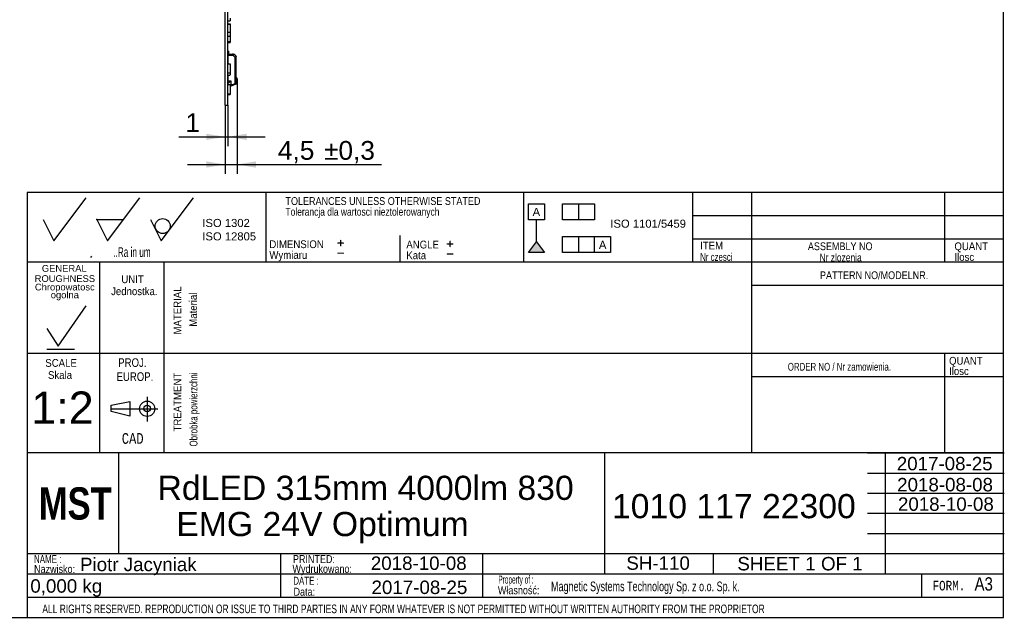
# Model space of a CAD drawing. Header units: millimetres. Extents: x 16 to 406, y 13 to 285.
# Tile 10 of 11: x 222 to 406, y 13 to 125. Entities that reach past the tile are written whole.
import ezdxf
from ezdxf.entities.mleader import LeaderData, LeaderLine
from ezdxf.enums import TextEntityAlignment as Align
from ezdxf.lldxf.tags import DXFTag
from ezdxf.math import Vec2, Vec3

# ---------------------------------------------------------------- set-up
doc = ezdxf.new("R2010")
doc.units = ezdxf.units.MM
for name, color, linetype in [('10', 7, 'Continuous'), ('4010-411-12610_S', 7, 'Continuous'), ('Default', 7, 'Continuous'), ('LED_2835', 7, 'Continuous'), ('PCB_RDLED_315_EM', 7, 'Continuous')]:
    doc.layers.add(name, color=color, linetype=linetype)
doc.styles.add('SEACAD_Arial', font='arial.ttf')
doc.styles.add('SEACAD_Lucida_Console', font='lucon.TTF', dxfattribs={"width": 0.8})
tags = doc.linetypes.add('CENTER2', pattern=[28.575, 19.05, -3.175, 3.175, -3.175]).pattern_tags.tags
tags[10:11] = [DXFTag(74, 4), DXFTag(75, 0), DXFTag(340, '0'), DXFTag(46, 0.0), DXFTag(50, 0.0), DXFTag(44, 0.0), DXFTag(45, 0.0)]
tags[8:9] = [DXFTag(74, 4), DXFTag(75, 0), DXFTag(340, '0'), DXFTag(46, 0.0), DXFTag(50, 0.0), DXFTag(44, 0.0), DXFTag(45, 0.0)]
tags[6:7] = [DXFTag(74, 4), DXFTag(75, 0), DXFTag(340, '0'), DXFTag(46, 0.0), DXFTag(50, 0.0), DXFTag(44, 0.0), DXFTag(45, 0.0)]
tags[4:5] = [DXFTag(74, 4), DXFTag(75, 0), DXFTag(340, '0'), DXFTag(46, 0.0), DXFTag(50, 0.0), DXFTag(44, 0.0), DXFTag(45, 0.0)]
doc.dimstyles.new('ISO', dxfattribs={"dimtxt": 3.5, "dimasz": 3.5, "dimexe": 1.75, "dimexo": 0, "dimgap": 0.875, "dimtad": 1, "dimlfac": 2, "dimtxsty": 'SEACAD_Arial', "dimblk1": '_SE_FILLED', "dimblk2": '_SE_FILLED', "dimsah": 1, "dimcen": 1.75, "dimadec": 0, "dimazin": 0, "dimtfac": 0.5, "dimtdec": 3, "dimtmove": 0, "dimatfit": 3, "dimfxl": 1, "dimarcsym": 0})

# ---------------------------------------------------------------- blocks, each defined once
blk = doc.blocks.new('SE2')
at = {"layer": '4010-411-12610_S', "color": 7, "linetype": 'Continuous'}
for p, q in [((261.14, 119.06), (261.09, 119.06)), ((261.09, 119.06), (261.09, 118.04)), ((261.11, 118.51), (261.11, 118.21)), ((261.11, 118.51), (261.97, 118.5)), ((261.11, 118.21), (261.11, 116.67)), ((262.06, 118.2), (261.11, 118.21)), ((261.14, 119.06), (261.24, 119.06)), ((261.16, 118.99), (261.16, 118.51)), ((261.24, 118.99), (261.16, 118.99)), ((261.24, 118.99), (261.24, 119.06)), ((261.24, 118.51), (261.24, 118.99)), ((262.06, 118.5), (261.97, 118.5)), ((262.06, 118.2), (262.46, 117.87)), ((262.44, 118.28), (262.25, 118.43)), ((262.44, 118.28), (262.62, 118.12)), ((262.46, 112.97), (262.46, 117.87)), ((262.49, 117.87), (262.46, 117.87)), ((262.49, 117.87), (262.49, 112.97)), ((262.6, 117.97), (262.61, 117.97)), ((262.6, 114.16), (262.6, 117.93)), ((262.66, 117.93), (262.6, 117.93)), ((262.66, 117.93), (262.66, 118.04)), ((262.66, 117.93), (262.66, 118.04)), ((262.66, 114.19), (262.66, 117.93)), ((261.09, 113.75), (261.09, 114.06)), ((261.1, 114.16), (261.11, 114.16)), ((261.11, 114.56), (261.11, 113.49)), ((262.76, 114.05), (262.66, 114.19)), ((262.79, 113.06), (262.79, 113.88)), ((262.81, 113.88), (262.79, 113.88)), ((262.81, 113.88), (262.81, 113.06)), ((261.09, 113.75), (261.11, 113.75)), ((261.09, 113.75), (261.09, 113.71)), ((261.09, 113.71), (261.09, 113.39)), ((261.09, 113.71), (261.11, 113.69)), ((261.11, 113.39), (261.09, 113.39)), ((261.09, 113.39), (261.09, 112.82)), ((261.11, 113.49), (261.11, 113.19)), ((261.11, 113.49), (261.66, 113.49)), ((261.2, 113.19), (261.11, 113.19)), ((261.16, 112.82), (261.16, 113.19)), ((261.57, 112.54), (261.7, 112.59)), ((261.57, 112.54), (261.7, 112.59)), ((261.66, 113.48), (261.66, 113.49)), ((261.66, 113.49), (261.66, 112.68)), ((262.46, 112.97), (261.66, 112.68)), ((261.7, 112.59), (262.5, 112.88)), ((262.46, 112.97), (262.49, 112.97)), ((262.5, 112.88), (262.64, 112.93)), ((262.64, 112.93), (262.74, 112.97)), ((262.79, 113.06), (262.81, 113.06))]:
    blk.add_line(p, q, dxfattribs=at)
for centre, radius, start, end in [((261.39, 118.04), 0.3, 180, 203.5565), ((261.04, 118.99), 0.125, 0, 36.8699), ((262.06, 118.2), 0.3, 50, 89.5), ((264.55, 117.69), 1.97, 167.4582, 171.8143), ((262.39, 117.92), 0.219, 3.8374, 15.2098), ((262.56, 118.04), 0.1, 0, 50.004), ((262.56, 118.04), 0.0975, 7.1686, 50.9211), ((261.39, 114.06), 0.3, 159.7036, 180), ((261.39, 114.06), 0.3, 156.4435, 159.7036), ((243.87, 98.21), 24.61, 39.9161, 40.4227), ((262.61, 113.88), 0.178, 0.9156, 40.6566), ((262.51, 113.88), 0.3, 24.3895, 34.5071), ((262.55, 113.9), 0.259, 17.7714, 34.9386), ((262.51, 113.88), 0.3, 0.0001, 19.8912), ((257.49, 126.69), 14.62, 285.9526, 286.5831), ((261.4, 113.01), 0.504, 282.9747, 289.9044), ((258.77, 111.6), 3.08, 18.5955, 20.4484), ((277.62, 62.42), 52.77, 106.4672, 106.67), ((278.3, 60.81), 54.5, 106.5368, 106.6723), ((262.71, 113.06), 0.1, 290.0008, 360)]:
    blk.add_arc(centre, radius, start, end, dxfattribs=at)
for centre, major_axis, ratio, start_param, end_param in [((262.06, 118.2), (-0.003, -0.3), 0.008726, 1.570846, 3.141593), ((262.06, 118.2), (-0.193, -0.23), 0.006685, 1.576384, 3.142265), ((262.56, 117.93), (-0.1, 0), 0.460891, 3.141472, 4.202595), ((262.46, 112.97), (0.0342, -0.094), 0.0082, 0, 1.567917)]:
    blk.add_ellipse(centre, major_axis=major_axis, ratio=ratio, start_param=start_param, end_param=end_param, dxfattribs=at)
for points, knots in [([(262.6, 117.97), (262.58, 117.97), (262.55, 117.96), (262.51, 117.94), (262.48, 117.91), (262.47, 117.88), (262.46, 117.87)], [0, 0, 0, 0, 0.292887, 0.533906, 0.751905, 1, 1, 1, 1]), ([(262.49, 117.87), (262.49, 117.87), (262.49, 117.88), (262.5, 117.9), (262.51, 117.91), (262.52, 117.91), (262.54, 117.92), (262.57, 117.93), (262.6, 117.93), (262.6, 117.93)], [0, 0, 0, 0, 0.082466, 0.249738, 0.305201, 0.359595, 0.470754, 0.837658, 1, 1, 1, 1]), ([(262.6, 114.16), (262.61, 114.16), (262.62, 114.17), (262.64, 114.18), (262.65, 114.18), (262.66, 114.19), (262.66, 114.19), (262.66, 114.19), (262.66, 114.19)], [0, 0, 0, 0, 0.194806, 0.378183, 0.550239, 0.71111, 0.860962, 1, 1, 1, 1]), ([(261.2, 113.19), (261.22, 113.19), (261.24, 113.19), (261.26, 113.2), (261.29, 113.22), (261.32, 113.23), (261.36, 113.26), (261.4, 113.29), (261.46, 113.33), (261.51, 113.37), (261.56, 113.4), (261.61, 113.44), (261.66, 113.48)], [0, 0, 0, 0, 0.175168, 0.175168, 0.175168, 0.395846, 0.395846, 0.395846, 0.706062, 0.706062, 0.706062, 1, 1, 1, 1]), ([(261.51, 112.62), (261.52, 112.59), (261.53, 112.57), (261.55, 112.55), (261.56, 112.54), (261.57, 112.54)], [0.0622341, 0.0622341, 0.0622341, 0.0622341, 0.5, 0.5, 1, 1, 1, 1]), ([(262.49, 112.97), (262.49, 112.97), (262.49, 112.95), (262.49, 112.94), (262.5, 112.92), (262.5, 112.9), (262.5, 112.89), (262.5, 112.88), (262.5, 112.88)], [0, 0, 0, 0, 0.120756, 0.245822, 0.373174, 0.500541, 0.719177, 1, 1, 1, 1]), ([(262.66, 113.03), (262.67, 113.01), (262.67, 112.98), (262.66, 112.95), (262.65, 112.94), (262.64, 112.93)], [0, 0, 0, 0, 0.5, 0.5, 1, 1, 1, 1]), ([(262.79, 113.06), (262.79, 113.04), (262.79, 113.02), (262.77, 112.99), (262.76, 112.97), (262.74, 112.97)], [0, 0, 0, 0, 0.5, 0.5, 1, 1, 1, 1])]:
    blk.add_open_spline(points, degree=3, knots=knots, dxfattribs=at)
blk.add_rational_spline([(262.74, 114), (262.76, 114.02), (262.77, 114.04), (262.76, 114.05)], [1.03238197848, 0.973672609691, 0.994794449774, 1.09574749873], degree=3, dxfattribs=at)
at = {"layer": 'LED_2835', "color": 7, "linetype": 'Continuous'}
for p, q in [((261.51, 125.18), (261.51, 124.75)), ((261.06, 124.66), (261.51, 124.66)), ((261.06, 124.66), (261.46, 124.66)), ((261.06, 124.14), (261.51, 124.14)), ((261.06, 124.05), (261.51, 124.05)), ((261.46, 124.75), (261.51, 124.75)), ((261.46, 124.75), (261.46, 124.66)), ((261.51, 124.75), (261.51, 124.66)), ((261.51, 124.14), (261.51, 124.05)), ((261.51, 124.05), (261.51, 122.57)), ((261.06, 122.57), (261.51, 122.57)), ((261.06, 121.82), (261.46, 121.82)), ((261.46, 121.95), (261.51, 121.95)), ((261.46, 121.95), (261.46, 121.82)), ((261.51, 122.57), (261.51, 121.95)), ((261.51, 121.95), (261.51, 120.85)), ((261.06, 120.85), (261.51, 120.85)), ((261.06, 120.67), (261.51, 120.67)), ((261.06, 120.67), (261.46, 120.67)), ((261.46, 120.7), (261.51, 120.7)), ((261.46, 120.7), (261.46, 120.67)), ((261.51, 120.85), (261.51, 120.7)), ((261.51, 120.7), (261.51, 120.67)), ((261.06, 116.73), (261.11, 116.73)), ((261.06, 116.67), (261.51, 116.67)), ((261.51, 116.67), (261.51, 115.02)), ((261.06, 115.02), (261.51, 115.02)), ((261.06, 114.56), (261.46, 114.56)), ((261.46, 114.64), (261.51, 114.64)), ((261.46, 114.64), (261.46, 114.56)), ((261.51, 115.02), (261.51, 114.64)), ((261.06, 112.84), (261.09, 112.84)), ((261.06, 112.82), (261.51, 112.82)), ((261.51, 112.82), (261.51, 111.08)), ((261.06, 111.08), (261.51, 111.08)), ((261.06, 110.93), (261.46, 110.93)), ((261.46, 110.96), (261.51, 110.96)), ((261.46, 110.96), (261.46, 110.93)), ((261.46, 110.95), (261.51, 110.95)), ((261.51, 111.08), (261.51, 110.96)), ((261.51, 110.96), (261.51, 110.95))]:
    blk.add_line(p, q, dxfattribs=at)
at = {"layer": 'PCB_RDLED_315_EM', "color": 7, "linetype": 'Continuous'}
for p, q in [((260.56, 108.96), (260.56, 175.71)), ((261.06, 108.96), (261.06, 175.71)), ((261.09, 110.18), (261.06, 110.18)), ((261.09, 109.58), (261.09, 110.18)), ((260.56, 108.96), (261.06, 108.96)), ((261.09, 109.58), (261.06, 109.58))]:
    blk.add_line(p, q, dxfattribs=at)
blk = doc.blocks.new('DMBLK3')
at = {"layer": 'Default', "linetype": 'Continuous'}
for points in [[(257.06, 102.49), (260.56, 103.07), (257.06, 103.65)], [(264.56, 102.49), (264.56, 103.65), (261.06, 103.07)]]:
    blk.add_hatch(color=7, dxfattribs=at).paths.add_polyline_path(points)
at = {"layer": 'Default', "color": 7, "linetype": 'Continuous'}
for p, q in [((260.56, 108.96), (260.56, 101.32)), ((261.06, 108.96), (261.06, 101.32)), ((251.95, 103.07), (268.06, 103.07))]:
    blk.add_line(p, q, dxfattribs=at)
at = {"layer": 'Default', "color": 7, "linetype": 'Continuous', "style": 'SEACAD_Arial'}
blk.add_text('1', height=3.5, dxfattribs=at).set_placement((253.17, 107.45), align=Align.TOP_LEFT)
blk = doc.blocks.new('_SE_FILLED')
at = {"color": 0}
blk.add_line((0, 0), (-1, 0), dxfattribs=at)
blk.add_solid([(0, 0), (-1, -0.1665), (-1, 0.1665), (0, 0)], dxfattribs=at)
blk = doc.blocks.new('DMBLK4')
at = {"layer": 'Default', "linetype": 'Continuous'}
for points in [[(257.06, 97.34), (260.56, 97.92), (257.06, 98.51)], [(266.31, 97.34), (266.31, 98.51), (262.81, 97.92)]]:
    blk.add_hatch(color=7, dxfattribs=at).paths.add_polyline_path(points)
at = {"layer": 'Default', "color": 7, "linetype": 'Continuous'}
for p, q in [((262.81, 113.06), (262.81, 96.17)), ((260.56, 108.96), (260.56, 96.17)), ((253.56, 97.92), (289.75, 97.92))]:
    blk.add_line(p, q, dxfattribs=at)
at = {"layer": 'Default', "color": 7, "linetype": 'Continuous', "style": 'SEACAD_Arial'}
for s, p in [('4,5', (270.41, 102.3)), ('±0,3', (279.01, 102.3))]:
    blk.add_text(s, height=3.5, dxfattribs=at).set_placement(p, align=Align.TOP_LEFT)
blk = doc.blocks.new('SEANNOT_GROUP11')
at = {"layer": 'Default', "color": 7, "linetype": 'Continuous', "style": 'SEACAD_Arial'}
for s, p in [('RdLED 315mm 4000lm 830 ', (247.98, 39.95)), ('  EMG 24V Optimum', (247.98, 33.2))]:
    blk.add_text(s, height=4.5, dxfattribs=at).set_placement(p, align=Align.TOP_LEFT)
blk = doc.blocks.new('SEANNOT_GROUP12')
at = {"layer": 'Default', "color": 7, "linetype": 'Continuous', "style": 'SEACAD_Arial'}
blk.add_text('1010 117 22300', height=4.5, dxfattribs=at).set_placement((332.67, 36.54), align=Align.TOP_LEFT)
blk = doc.blocks.new('SEANNOT_GROUP13')
at = {"layer": 'Default', "color": 7, "linetype": 'Continuous', "style": 'SEACAD_Arial'}
blk.add_text('Piotr Jacyniak', height=2.5, dxfattribs=at).set_placement((233.53, 24.68), align=Align.TOP_LEFT)
blk = doc.blocks.new('SEANNOT_GROUP14')
at = {"layer": 'Default', "color": 7, "linetype": 'Continuous', "style": 'SEACAD_Arial'}
blk.add_text('SH-110', height=2.5, dxfattribs=at).set_placement((335.35, 24.93), align=Align.TOP_LEFT)
blk = doc.blocks.new('SEANNOT_GROUP15')
at = {"layer": 'Default', "color": 7, "linetype": 'Continuous', "style": 'SEACAD_Arial'}
blk.add_text('2017-08-25', height=2.5, dxfattribs=at).set_placement((287.86, 20.42), align=Align.TOP_LEFT)
blk = doc.blocks.new('SEANNOT_GROUP16')
at = {"layer": 'Default', "color": 7, "linetype": 'Continuous', "style": 'SEACAD_Arial'}
blk.add_text('1:2', height=6, dxfattribs=at).set_placement((224.43, 55.64), align=Align.TOP_LEFT)
blk = doc.blocks.new('_Dot')
at = {"color": 0, "linetype": 'ByBlock', "lineweight": -2}
blk.add_line((-0.5, 0), (-1, 0), dxfattribs=at)
at = {"color": 0, "linetype": 'ByBlock', "const_width": 0.5}
blk.add_lwpolyline([(-0.25, 0, 1), (0.25, 0, 1)], format="xyb", close=True, dxfattribs=at)
blk = doc.blocks.new('SEANNOT_GROUP18')
at = {"layer": 'Default', "color": 7, "linetype": 'Continuous', "style": 'SEACAD_Arial'}
blk.add_text('2018-10-08', height=2.5, dxfattribs=at).set_placement((287.73, 24.91), align=Align.TOP_LEFT)
blk = doc.blocks.new('SEANNOT_GROUP19')
at = {"layer": 'Default', "color": 7, "linetype": 'Continuous', "style": 'SEACAD_Arial'}
for s, p in [('SHEET ', (356.04, 24.82)), ('1', (368.7, 24.82)), (' OF ', (370.66, 24.82)), ('1', (377.45, 24.82))]:
    blk.add_text(s, height=2.5, dxfattribs=at).set_placement(p, align=Align.TOP_LEFT)
blk = doc.blocks.new('SEANNOT_GROUP20')
at = {"layer": 'Default', "color": 7, "linetype": 'Continuous', "style": 'SEACAD_Arial'}
blk.add_text('2017-08-25', height=2.5, dxfattribs=at).set_placement((385.75, 43.46), align=Align.TOP_LEFT)
blk = doc.blocks.new('SEANNOT_GROUP21')
at = {"layer": 'Default', "color": 7, "linetype": 'Continuous', "style": 'SEACAD_Arial'}
blk.add_text('2018-08-08', height=2.5, dxfattribs=at).set_placement((385.82, 39.54), align=Align.TOP_LEFT)
blk = doc.blocks.new('SEANNOT_GROUP22')
at = {"layer": 'Default', "color": 7, "linetype": 'Continuous', "style": 'SEACAD_Arial'}
blk.add_text('2018-10-08', height=2.5, dxfattribs=at).set_placement((385.97, 35.92), align=Align.TOP_LEFT)

msp = doc.modelspace()

# ---------------------------------------------------------------- hatches: boundary and pattern name
at = {"layer": 'Default', "linetype": 'Continuous'}
msp.add_hatch(color=7, dxfattribs=at).paths.add_polyline_path([(318.5887, 83.5055), (317.0887, 81.5206), (320.0887, 81.5206)])

# ---------------------------------------------------------------- linework, layer by layer
at = {"layer": '10', "color": 7, "linetype": 'Continuous'}
for p, q in [((268.1664, 92.7025), (268.1664, 79.7025)), ((316.1664, 92.7025), (316.1664, 79.7025)), ((347.6664, 92.7025), (347.6664, 79.7025)), ((358.6664, 92.7025), (358.6664, 44.2025)), ((394.6664, 92.7025), (394.6664, 79.7025)), ((228.6664, 83.7025), (234.6664, 91.7025)), ((238.6664, 83.7025), (244.6664, 91.7025)), ((248.6664, 83.7025), (254.6664, 91.7025)), ((405.6664, 88.3691), (347.6664, 88.3691)), ((226.6664, 87.7025), (228.6664, 83.7025)), ((236.6664, 87.7025), (241.6664, 87.7025)), ((236.6664, 87.7025), (238.6664, 83.7025)), ((246.6664, 87.7025), (248.6664, 83.7025)), ((293.1664, 84.7025), (293.1664, 79.7025)), ((405.6664, 84.0358), (347.6664, 84.0358)), ((235.541, 80.6292), (235.7172, 80.8353)), ((405.6664, 79.7025), (223.6664, 79.7025)), ((237.1664, 79.7025), (237.1664, 44.2025)), ((237.1664, 79.7025), (237.1664, 45.7025)), ((249.1664, 79.7025), (249.1664, 44.2025)), ((405.6664, 75.3691), (358.6664, 75.3691)), ((229.4692, 64.067), (234.6676, 71.572)), ((227.327, 67.3491), (229.4692, 64.067)), ((405.6664, 62.7025), (223.6664, 62.7025)), ((227.327, 63.5278), (232.5255, 63.5278)), ((394.6664, 62.7025), (394.6664, 44.2025)), ((405.6664, 58.3691), (358.6664, 58.3691)), ((239.3123, 53.1174), (242.7982, 53.8094)), ((242.7982, 53.8094), (242.7982, 51.0413)), ((246.0414, 54.6781), (246.0414, 50.0695)), ((246.0414, 54.6781), (246.0414, 50.0695)), ((239.3123, 51.9247), (239.3123, 53.1174)), ((242.7982, 51.0413), (239.3123, 51.9247)), ((331.2915, 44.2025), (223.6664, 44.2025)), ((331.1664, 44.2025), (223.6664, 44.2025)), ((240.7703, 25.5444), (240.7703, 44.2944)), ((380.2915, 44.2025), (405.7915, 44.2025)), ((383.6664, 21.7025), (383.6664, 44.2025)), ((380.2915, 40.4525), (405.7915, 40.4525)), ((380.2915, 36.7025), (405.7915, 36.7025)), ((380.2915, 32.9525), (405.7915, 32.9525)), ((380.2915, 29.2025), (405.7915, 29.2025)), ((223.6664, 25.4525), (405.7915, 25.4525)), ((270.9256, 25.4138), (270.9256, 17.2887)), ((308.5239, 25.4525), (308.5239, 17.3274)), ((351.5415, 25.4525), (351.5415, 21.7025)), ((223.6664, 21.7025), (380.2915, 21.7025)), ((390.3535, 21.7025), (390.3535, 17.3275)), ((223.6664, 17.3275), (405.6664, 17.3275))]:
    msp.add_line(p, q, dxfattribs=at)
at = {"layer": '10', "color": 7, "linetype": 'CENTER2'}
msp.add_line((239.3123, 52.4253), (248.0282, 52.4253), dxfattribs=at)
at = {"layer": '10', "color": 7, "linetype": 'Continuous'}
for points in [[(405.6664, 13.5775), (405.6664, 284.5775), (15.6664, 284.5775), (15.6664, 13.5775), (405.6664, 13.5775)], [(405.6664, 13.5775), (405.6664, 92.7025), (223.6664, 92.7025), (223.6664, 13.5775), (405.6664, 13.5775)], [(331.2915, 44.2025), (331.2915, 21.7025), (405.6664, 21.7025), (405.6664, 44.2025), (331.2915, 44.2025)]]:
    msp.add_lwpolyline(points, dxfattribs=at)
for centre, radius in [((248.9389, 86.4574), 1.4016), ((246.0414, 52.4254), 1.4146), ((246.0414, 52.4843), 0.6075)]:
    msp.add_circle(centre, radius, dxfattribs=at)
msp.add_point((236.6664, 87.7025), dxfattribs=at)
at = {"layer": 'Default', "color": 7, "linetype": 'Continuous'}
for p, q in [((317.0887, 87.6113), (317.0887, 90.6113)), ((317.0887, 90.6113), (320.0887, 90.6113)), ((320.0887, 90.6113), (320.0887, 87.6113)), ((323.4244, 87.6113), (323.4244, 90.6113)), ((323.4244, 90.6113), (329.4244, 90.6113)), ((326.4244, 90.6113), (326.4244, 87.6113)), ((329.4244, 90.6113), (329.4244, 87.6113)), ((320.0887, 87.6113), (317.0887, 87.6113)), ((318.5887, 83.5055), (318.5887, 87.6113)), ((329.4244, 87.6113), (323.4244, 87.6113)), ((323.4244, 81.5206), (323.4244, 84.5206)), ((323.4244, 84.5206), (332.4244, 84.5206)), ((326.4244, 84.5206), (326.4244, 81.5206)), ((329.4244, 81.5206), (329.4244, 84.5206)), ((332.4244, 84.5206), (332.4244, 81.5206)), ((317.0887, 81.5206), (318.5887, 83.5055)), ((318.5887, 83.5055), (320.0887, 81.5206)), ((320.0887, 81.5206), (317.0887, 81.5206)), ((332.4244, 81.5206), (323.4244, 81.5206))]:
    msp.add_line(p, q, dxfattribs=at)

# ---------------------------------------------------------------- block references
at = {"layer": 'Default'}
for name in ['SE2', 'SEANNOT_GROUP16', 'SEANNOT_GROUP20', 'SEANNOT_GROUP11', 'SEANNOT_GROUP21', 'SEANNOT_GROUP12', 'SEANNOT_GROUP22', 'SEANNOT_GROUP13', 'SEANNOT_GROUP18', 'SEANNOT_GROUP14', 'SEANNOT_GROUP19', 'SEANNOT_GROUP15']:
    msp.add_blockref(name, (0, 0), dxfattribs=at)

# ---------------------------------------------------------------- texts
at = {"layer": '10', "attachment_point": 1}
for s, insert, char_height, width, style in [('{\\farial rounded mt|b0||i0||c0|p34;\\C7;\\H1.45000002;\\W0.83002;TOLERANCES UNLESS OTHERWISE STATED}', (271.823, 91.8398), 1.45, 38.614141, 'SEACAD_Arial'), ('{\\farial rounded mt|b0||i0||c0|p34;\\C7;\\H1.45000002;\\W0.77704;Tolerancja dla wartosci nieztolerowanych}', (271.823, 89.8398), 1.45, 36.029358, 'SEACAD_Arial'), ('{\\farial rounded mt|b0||i0||c0|p34;\\C7;\\H1.8;\\W0.608;..Ra in um}', (239.7304, 82.5025), 1.8, 8.921749, 'SEACAD_Arial'), ('{\\farial rounded mt|b0||i0||c0|p34;\\C7;\\H1.45000002;\\W0.883;DIMENSION}', (268.823, 83.801), 1.45, 10.15001, 'SEACAD_Arial'), ('{\\farial rounded mt|b0||i0||c0|p34;\\C7;\\H1.45000002;\\W0.883;ANGLE}', (294.3509, 83.7369), 1.45, 6.052184, 'SEACAD_Arial'), ('{\\farial rounded mt|b0||i0||c0|p34;\\C7;\\H1.45000002;\\W0.883;ITEM}', (349.1061, 83.5453), 1.45, 4.255445, 'SEACAD_Arial'), ('{\\farial rounded mt|b0||i0||c0|p34;\\C7;\\H1.45000002;\\W0.83002;ASSEMBLY NO}', (369.1852, 83.4185), 1.45, 12.829358, 'SEACAD_Arial'), ('{\\farial rounded mt|b0||i0||c0|p34;\\C7;\\H1.45000002;\\W0.883;QUANT}', (396.4966, 83.4185), 1.45, 6.241314, 'SEACAD_Arial'), ('{\\farial rounded mt|b0||i0||c0|p34;\\C7;\\H1.45000002;\\W0.883;Wymiaru}', (268.823, 81.801), 1.45, 8.67569, 'SEACAD_Arial'), ('{\\farial rounded mt|b0||i0||c0|p34;\\C7;\\H1.45000002;\\W0.883;Kata}', (294.3509, 81.7369), 1.45, 5.07501, 'SEACAD_Arial'), ('{\\farial rounded mt|b0||i0||c0|p34;\\C7;\\H1.45000002;\\W0.72406;Nr czesci }', (349.1061, 81.4185), 1.45, 7.78588, 'SEACAD_Arial'), ('{\\farial rounded mt|b0||i0||c0|p34;\\C7;\\H1.45000002;\\W0.77704;Nr zlozenia}', (371.3489, 81.3193), 1.45, 9.504276, 'SEACAD_Arial'), ('{\\farial rounded mt|b0||i0||c0|p34;\\C7;\\H1.45000002;\\W0.883;Ilosc}', (396.4966, 81.4185), 1.45, 6.934793, 'SEACAD_Arial'), ('{\\farial rounded mt|b0||i0||c0|p34;\\C7;\\H1.45000002;\\W0.883;UNIT}', (241.2329, 77.2753), 1.45, 4.16088, 'SEACAD_Arial'), ('{\\farial rounded mt|b0||i0||c0|p34;\\C7;\\H1.45000002;\\W0.83002;PATTERN NO/MODELNR.}', (371.4383, 78.0241), 1.45, 21.434793, 'SEACAD_Arial'), ('{\\farial rounded mt|b0||i0||c0|p34;\\C7;\\H1.45000002;\\W0.883;Jednostka.}', (239.3294, 75.0364), 1.45, 8.726285, 'SEACAD_Arial'), ('{\\farial rounded mt|b0||i0||c0|p34;\\C7;\\H1.45000002;\\W0.883;SCALE}', (227.0667, 61.6902), 1.45, 5.863054, 'SEACAD_Arial'), ('{\\farial rounded mt|b0||i0||c0|p34;\\C7;\\H1.60000002;\\W0.8;PROJ.}', (240.6541, 61.826), 1.6, 5.113054, 'SEACAD_Arial'), ('{\\farial rounded mt|b0||i0||c0|p34;\\C7;\\H1.45000002;\\W0.72406;ORDER NO / Nr zamowienia.}', (365.4383, 60.9698), 1.45, 25.030887, 'SEACAD_Arial'), ('{\\farial rounded mt|b0||i0||c0|p34;\\C7;\\H1.45000002;\\W0.883;QUANT}', (395.4966, 62.0852), 1.45, 6.241314, 'SEACAD_Arial'), ('{\\farial rounded mt|b0||i0||c0|p34;\\C7;\\H1.45000002;\\W0.883;Skala}', (227.5677, 59.4364), 1.45, 5.777229, 'SEACAD_Arial'), ('{\\farial rounded mt|b0||i0||c0|p34;\\C7;\\H1.60000002;\\W0.8;EUROP.}', (240.3364, 59.2199), 1.6, 6.643488, 'SEACAD_Arial'), ('{\\farial rounded mt|b0||i0||c0|p34;\\C7;\\H1.45000002;\\W0.883;Ilosc}', (395.4966, 60.1647), 1.45, 6.934793, 'SEACAD_Arial'), ('{\\fLucida Console|b0||i0||c0|p34;\\C7;\\H1.99999998;\\W0.8;CAD}', (241.316, 47.8953), 2, 4.533343, 'SEACAD_Lucida_Console'), ('{\\farial rounded mt|b0||i0||c0|p34;\\C7;\\H1.5;\\W0.704;NAME :}', (224.9675, 25.1761), 1.5, 5.576097, 'SEACAD_Arial'), ('{\\farial rounded mt|b0||i0||c0|p34;\\C7;\\H1.5;\\W0.8;PRINTED:}', (273.2161, 25.1761), 1.5, 8.9879, 'SEACAD_Arial'), ('{\\farial rounded mt|b0||i0||c0|p34;\\C7;\\H1.5;\\W0.8;Nazwisko:}', (224.9676, 23.329), 1.5, 7.678383, 'SEACAD_Arial'), ('{\\farial rounded mt|b0||i0||c0|p34;\\C7;\\H1.5;\\W0.8;Wydrukowano:}', (273.1279, 23.366), 1.5, 11.438653, 'SEACAD_Arial'), ('{\\farial rounded mt|b0||i0||c0|p34;\\C7;\\H1.5;\\W0.704;DATE :}', (273.2821, 21.1484), 1.5, 5.217401, 'SEACAD_Arial'), ('{\\farial rounded mt|b0||i0||c0|p34;\\C7;\\H1.5;\\W0.46208;Property of :}', (311.4969, 21.3579), 1.5, 8.869575, 'SEACAD_Arial'), ('{\\farial rounded mt|b0||i0||c0|p34;\\C7;\\H1.8;\\W0.667;Magnetic Systems Technology Sp. z o.o. Sp. k.}', (321.3166, 20.2436), 1.8, 58.304358, 'SEACAD_Arial'), ('{\\fLucida Console|b0||i0||c0|p34;\\C7;\\H1.8;\\W0.8;FORM.}', (392.4164, 20.3775), 1.8, 6.80001, 'SEACAD_Lucida_Console'), ('{\\farial rounded mt|b0||i0||c0|p34;\\C7;\\H2.50000002;\\W0.8;A3}', (400.244, 21.0473), 2.5, 3.315227, 'SEACAD_Arial'), ('{\\farial rounded mt|b0||i0||c0|p34;\\C7;\\H1.5;\\W0.8;Data:}', (273.3248, 19.0982), 1.5, 6.195662, 'SEACAD_Arial'), ('{\\farial rounded mt|b0||i0||c0|p34;\\C7;\\H1.5;\\W0.8;Własność:}', (311.4137, 19.3737), 1.5, 10.891314, 'SEACAD_Arial'), ('{\\farial rounded mt|b0||i0||c0|p34;\\C7;\\H1.60000002;\\W0.704;ALL RIGHTS RESERVED. REPRODUCTION OR ISSUE TO THIRD PARTIES IN ANY FORM WHATEVER IS NOT PERMITTED WITHOUT WRITTEN AUTHORITY FROM THE PROPRIETOR}', (226.5139, 15.9553), 1.6, 148.000012, 'SEACAD_Arial')]:
    msp.add_mtext(s, dxfattribs=dict(at, insert=insert, char_height=char_height, width=width, style=style))
at = {"layer": '10', "char_height": 1.25, "attachment_point": 1}
for s, insert, width in [('{\\fArial|b0||i0||c0|p34;\\C7;\\H1.2499998;\\W1.;GENERAL}', (226.4186, 79.1957), 8.3424), ('{\\fArial|b0||i0||c0|p34;\\C7;\\H1.2499998;\\W1.;ROUGHNESS}', (225.0839, 77.3018), 11.222834)]:
    msp.add_mtext(s, dxfattribs=dict(at, insert=insert, width=width))
at = {"layer": '10', "insert": (230.7029, 74.1738), "char_height": 1.25, "width": 11.65265, "attachment_point": 5, "line_spacing_factor": 0.7}
msp.add_mtext('{\\fArial|b0||i0||c0|p34;\\C7;\\H1.24999998;\\W1.;Chropowatosc\\P}{\\fArial|b0||i0||c0|p34;\\C7;\\H1.24999998;\\W1.;ogolna}', dxfattribs=at)
at = {"layer": '10', "char_height": 1.45, "attachment_point": 1, "rotation": 89.999994, "style": 'SEACAD_Arial'}
for s, insert, width in [('{\\farial rounded mt|b0||i0||c0|p34;\\C7;\\H1.45000002;\\W0.883;MATERIAL}', (250.9679, 66.2608), 8.920662), ('{\\farial rounded mt|b0||i0||c0|p34;\\C7;\\H1.45000002;\\W0.883;Material}', (253.8878, 67.7032), 7.153155), ('{\\farial rounded mt|b0||i0||c0|p34;\\C7;\\H1.45000002;\\W0.72406;Obrobka powierzchni}', (253.9679, 45.3948), 17.047554), ('{\\farial rounded mt|b0||i0||c0|p34;\\C7;\\H1.45000002;\\W0.883;TREATMENT}', (250.9679, 48.1987), 10.87501)]:
    msp.add_mtext(s, dxfattribs=dict(at, insert=insert, width=width))
at = {"layer": 'Default'}
for s, insert, char_height, width, attachment_point in [('{\\fArial CE|b0||i0||c0|p34;\\C7;\\H1.5;\\W1.;A}', (318.5825, 89.835), 1.5, 1.402184, 2), ('{\\fArial|b0||i0||c0|p34;\\C7;\\H1.5;\\W1.;ISO 1302 \\P}{\\fArial|b0||i0||c0|p34;\\C7;\\H1.5;\\W1.;ISO 12805}', (256.3273, 87.7851), 1.5, 10.486332, 1), ('{\\fArial|b0||i0||c0|p34;\\C7;\\H1.5;\\W1.;ISO 1101/5459}', (339.4139, 87.6533), 1.5, 14.66134, 2), ('{\\fSolid Edge ISO|b0||i0||c0|p34;\\C7;\\H2.5;\\W1.;+\\P}', (281.2929, 84.7968), 2.5, 1.882447, 1), ('{\\fSolid Edge ISO|b0||i0||c0|p34;\\C7;\\H2.5;\\W1.;+\\P}', (301.686, 84.64), 2.5, 1.882447, 1), ('{\\fArial CE|b0||i0||c0|p34;\\C7;\\H1.5;\\W1.;A}', (330.9389, 83.7093), 1.5, 1.402184, 2), ('{\\fSolid Edge ISO|b0||i0||c0|p34;\\C7;\\H2.5;\\W1.;-\\P}', (281.2929, 82.9144), 2.5, 1.882447, 1), ('{\\fSolid Edge ISO|b0||i0||c0|p34;\\C7;\\H2.5;\\W1.;-\\P}', (301.686, 82.7575), 2.5, 1.882447, 1), ('{\\fImpact|b0||i0||c0|p34;\\C7;\\H6.;\\W1.;MST}', (225.8529, 37.789), 6, 14.453176, 1)]:
    msp.add_mtext(s, dxfattribs=dict(at, insert=insert, char_height=char_height, width=width, attachment_point=attachment_point))

# ---------------------------------------------------------------- dimensions: what is measured, and where the dimension line sits
at = {"layer": 'Default', "color": 7, "linetype": 'Continuous'}
dim = msp.add_linear_dim(base=(262.81, 97.924), p1=(260.56, 108.9605), p2=(262.81, 113.0626), text='\\A1;<> ±0,3', dimstyle='ISO', dxfattribs=at)
dim.commit()
dim.dimension.update_dxf_attribs({"geometry": 'DMBLK4', "text_midpoint": (269.1877, 97.924), "dimtype": 160})
dim = msp.add_linear_dim(base=(260.56, 103.0707), p1=(260.56, 108.9605), p2=(261.06, 108.9605), angle=0, text='\\A1;<>', dimstyle='ISO', dxfattribs=at)
dim.commit()
dim.dimension.update_dxf_attribs({"geometry": 'DMBLK3', "text_midpoint": (257.1348, 103.0707), "dimtype": 161})

# ---------------------------------------------------------------- leaders
ml = msp.add_multileader_mtext('Standard', dxfattribs=at)
ml.set_content('{\\pxsm0.9;\\fArial|b0||i0||c0|p34;\\W1.;0,000 kg\\P}', color=256)
ml.set_leader_properties()
ml.set_arrow_properties(name='DOT')
ml.build(insert=Vec2(0, 0))
ml.multileader.update_dxf_attribs({"leader_type": 0, "dogleg_length": 0, "arrow_head_size": 2.5})
ctx = ml.context
ctx.base_point, ctx.char_height, ctx.arrow_head_size, ctx.landing_gap_size = Vec3(222.2705, 19.0521), 2.5, 2.5, 0.875
ctx.mtext.insert = Vec3(224.2705, 20.6683)

doc.saveas('drawing.dxf')
